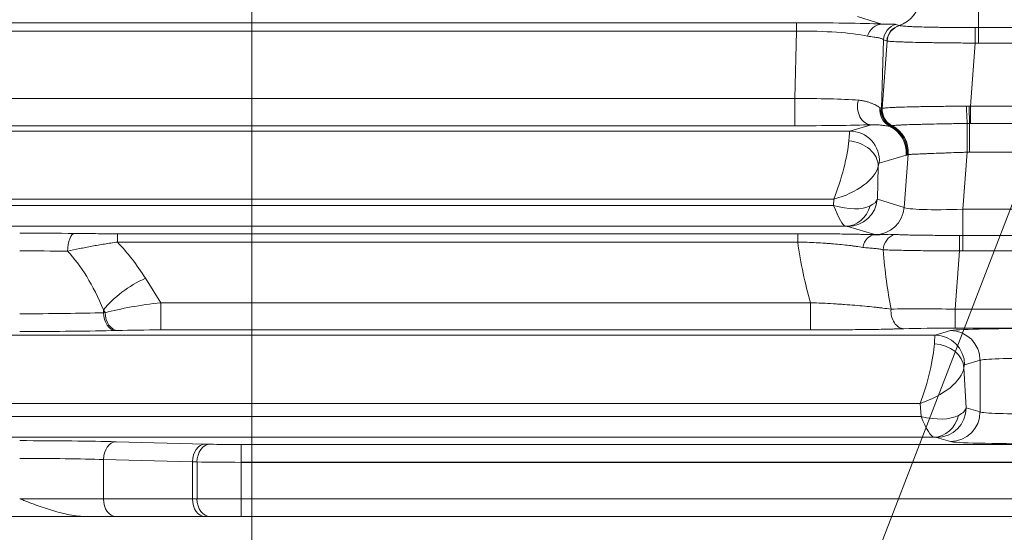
# Model space of a CAD drawing. Header units: millimetres. Extents: x 4 to 837, y 5 to 589.
# Tile 157 of 164: x 694 to 710, y 358 to 367. Entities that reach past the tile are written whole.
import ezdxf

# ---------------------------------------------------------------- set-up
doc = ezdxf.new("R2010")
doc.units = ezdxf.units.MM
doc.layers.add('1', color=7, linetype='Continuous', true_color=0xffffff)
doc.styles.add('ideas_simplex', font='simplex.shx')
doc.dimstyles.get("Standard").update_dxf_attribs({"dimtxt": 0.18, "dimasz": 0.18, "dimexe": 0.18, "dimexo": 0.0625, "dimgap": 0.09, "dimtad": 0, "dimtih": 1, "dimtoh": 1, "dimdec": 4, "dimzin": 0, "dimdsep": 46, "dimtxsty": 'Standard', "dimcen": 0.09, "dimadec": 0, "dimazin": 0, "dimtfac": 1, "dimtdec": 4, "dimtofl": 0, "dimtmove": 0, "dimatfit": 3, "dimfxl": 1, "dimtolj": 1, "dimtzin": 0, "dimarcsym": 0})

# ---------------------------------------------------------------- blocks, each defined once
blk = doc.blocks.new('_U1')
at = {"layer": '1', "color": 27, "lineweight": 13}
for p, q in [((694.436451, 322.161547), (720.798828, 390.483113)), ((720.798828, 390.483113), (722.798828, 390.483113))]:
    blk.add_line(p, q, dxfattribs=at)
at = {"layer": '1', "color": 27, "lineweight": 18}
for points in [[(698.324324, 332.237481), (698.910771, 335.226776), (699.897806, 334.845926)], [(697.136363, 329.158723), (696.549915, 326.169427), (695.562881, 326.550278)]]:
    blk.add_solid(points, dxfattribs=at)
at = {"layer": '1', "color": 87, "linetype": 'Continuous', "lineweight": 25, "char_height": 3, "attachment_point": 7, "line_spacing_factor": 1.204819, "style": 'ideas_simplex'}
for s, insert in [('\\W1.1484;M', (724.457828, 388.118113)), ('\\W1.3647;3,3', (728.027828, 388.118113)), ('\\W1.4646;n°5', (739.637828, 388.118113))]:
    blk.add_mtext(s, dxfattribs=dict(at, insert=insert))
blk = doc.blocks.new('_U13')
at = {"layer": '1', "color": 87, "lineweight": 25}
for p, q in [((660.649227, 393.563209), (659.149227, 393.563209)), ((659.149227, 393.563209), (659.149227, 387.938209)), ((673.354227, 393.563209), (671.854227, 393.563209)), ((673.354227, 387.938209), (673.354227, 393.563209)), ((659.149227, 387.938209), (660.649227, 387.938209)), ((671.854227, 387.938209), (673.354227, 387.938209))]:
    blk.add_line(p, q, dxfattribs=at)
at = {"layer": '1', "color": 152, "lineweight": 13}
for p, q in [((680.052674, 333.198102), (680.052674, 388.438209)), ((697.730343, 333.198102), (697.730343, 388.438209))]:
    blk.add_line(p, q, dxfattribs=at)
at = {"layer": '1', "color": 27, "lineweight": 13}
blk.add_line((697.730343, 386.438209), (659.149227, 386.438209), dxfattribs=at)
at = {"layer": '1', "color": 27, "lineweight": 18}
for points in [[(680.052674, 386.438209), (683.052672, 386.96719), (683.052676, 385.909228)], [(697.730343, 386.438209), (694.730345, 385.909228), (694.730341, 386.96719)]]:
    blk.add_solid(points, dxfattribs=at)
at = {"layer": '1', "color": 87, "linetype": 'Continuous', "lineweight": 25, "char_height": 3, "attachment_point": 7, "line_spacing_factor": 1.204819, "style": 'ideas_simplex'}
for s, insert in [('\\W1.3508;17,7', (660.620727, 395.698209)), ('\\W1.2865;.696', (660.620727, 388.385709))]:
    blk.add_mtext(s, dxfattribs=dict(at, insert=insert))

msp = doc.modelspace()

# ---------------------------------------------------------------- linework, layer by layer
at = {"layer": '1', "color": 143, "linetype": 'Continuous', "lineweight": 13}
for p, q in [((709.988, 367.349), (709.988, 366.909)), ((708.357, 366.964), (707.945, 367.09)), ((670.868, 366.987), (706.915, 366.987)), ((706.915, 366.987), (706.915, 366.847)), ((708.592, 366.96), (708.648, 366.943)), ((709.988, 366.909), (716.795, 366.909)), ((709.988, 366.645), (709.988, 366.909)), ((706.915, 366.847), (670.868, 366.847)), ((706.885, 365.71), (706.915, 366.847)), ((708.383, 366.698), (708.352, 365.541)), ((708.359, 365.543), (708.444, 366.679)), ((708.439, 366.681), (708.383, 366.698)), ((709.932, 366.644), (709.852, 365.579)), ((716.795, 366.645), (709.988, 366.645)), ((670.898, 365.71), (706.885, 365.71)), ((706.885, 365.71), (706.885, 365.25)), ((709.852, 365.579), (716.931, 365.579)), ((709.852, 365.579), (709.852, 365.289)), ((706.885, 365.25), (670.898, 365.25)), ((707.816, 365.161), (708.178, 365.267)), ((709.834, 364.804), (709.834, 365.289)), ((716.931, 365.289), (709.852, 365.289)), ((669.967, 365.161), (707.816, 365.161)), ((708.768, 364.753), (708.312, 364.621)), ((708.732, 363.873), (708.799, 364.764)), ((709.796, 364.804), (709.724, 363.843)), ((716.949, 364.804), (709.834, 364.804)), ((708.294, 364.565), (708.28, 364.012)), ((707.544, 364.012), (670.239, 364.012)), ((670.242, 363.906), (707.541, 363.906)), ((707.541, 363.906), (707.544, 364.012)), ((708.28, 364.012), (708.732, 363.873)), ((709.724, 363.402), (709.724, 363.843)), ((709.724, 363.843), (717.059, 363.843)), ((707.745, 363.556), (670.038, 363.556)), ((708.236, 363.414), (707.783, 363.552)), ((695.461, 363.289), (695.461, 363.429)), ((695.461, 363.429), (706.936, 363.429)), ((706.936, 363.289), (706.936, 363.429)), ((709.724, 363.402), (717.059, 363.402)), ((709.724, 363.138), (709.724, 363.402)), ((706.936, 363.289), (695.461, 363.289)), ((709.668, 363.138), (709.594, 362.157)), ((717.059, 363.138), (709.724, 363.138)), ((695.934, 362.677), (696.193, 362.266)), ((696.193, 362.266), (707.152, 362.266)), ((696.193, 361.807), (696.193, 362.266)), ((707.152, 361.807), (707.152, 362.266)), ((695.227, 362.144), (695.227, 362.097)), ((695.256, 362.098), (695.227, 362.144)), ((695.227, 362.097), (695.256, 362.098)), ((709.594, 362.157), (717.189, 362.157)), ((709.594, 361.836), (709.594, 362.157)), ((695.468, 361.798), (695.439, 361.797)), ((707.152, 361.807), (696.193, 361.807)), ((709.254, 361.718), (709.513, 361.796)), ((717.189, 361.836), (709.594, 361.836)), ((668.529, 361.718), (709.254, 361.718)), ((710.012, 361.296), (709.752, 361.218)), ((710.012, 360.423), (710.012, 361.296)), ((709.739, 361.169), (709.777, 360.493)), ((709.003, 360.568), (668.78, 360.568)), ((709.016, 360.347), (709.003, 360.568)), ((709.777, 360.493), (710.012, 360.423)), ((668.767, 360.347), (709.016, 360.347)), ((709.234, 359.997), (668.55, 359.997)), ((695.439, 359.921), (696.939, 359.882)), ((709.513, 359.923), (709.279, 359.993)), ((697.546, 359.873), (720.608, 359.873)), ((695.227, 359.621), (695.227, 358.959)), ((696.727, 359.582), (695.227, 359.621)), ((696.727, 358.959), (696.727, 359.582)), ((696.804, 358.959), (696.804, 359.58)), ((720.608, 359.575), (697.546, 359.575)), ((697.549, 359.571), (697.549, 358.959)), ((737.615, 359.571), (697.549, 359.571)), ((693.813, 358.959), (695.227, 358.959)), ((695.227, 358.959), (696.727, 358.959)), ((696.727, 358.959), (696.804, 358.959)), ((696.804, 358.959), (697.549, 358.959)), ((697.549, 358.959), (732.249, 358.959)), ((697.549, 358.659), (697.549, 358.959)), ((682.834, 358.659), (694.949, 358.659))]:
    msp.add_line(p, q, dxfattribs=at)
at = {"layer": '1', "color": 143, "linetype": 'Continuous', "lineweight": 18}
for p, q in [((697.546, 359.573), (697.549, 359.571)), ((695.439, 358.659), (694.949, 358.659)), ((696.939, 358.659), (695.439, 358.659)), ((697.027, 358.659), (696.939, 358.659)), ((697.549, 358.659), (697.027, 358.659)), ((732.249, 358.659), (697.549, 358.659))]:
    msp.add_line(p, q, dxfattribs=at)
at = {"layer": '1', "color": 143, "linetype": 'Continuous', "lineweight": 13}
for centre, major_axis, ratio, start_param, end_param in [((708.5, 367.42), (-0.146, -0.478), 0.996014, 0.598846, 1.785245), ((706.888, 366.931), (-1.801, -0.001), 0.031454, 3.758799, 4.697514), ((708.357, 366.664), (0.013, 0.3), 0.858349, 0.051043, 1.271884), ((708.68, 366.674), (-0.088, -0.287), 0.996014, 3.740438, 4.926838), ((708.737, 366.657), (0.088, 0.287), 0.996014, 0.598846, 1.785245), ((708.742, 366.655), (-0.136, -0.268), 0.995564, 3.909371, 5.098516), ((709.932, 366.623), (-0.004, 0.3), 0.000932, 4.782196, 5.970531), ((706.888, 366.631), (-1.501, -0.01), 0.144199, 3.75491, 4.693626), ((706.861, 365.605), (-1.501, -0.007), 0.069967, 3.888858, 4.696172), ((708.178, 365.567), (-0.01, 0.3), 0.776151, 1.153536, 3.100066), ((708.615, 365.515), (0.034, 0.298), 0.982269, 1.536805, 2.803365), ((708.638, 365.514), (0.026, -0.299), 0.991317, 4.517846, 5.732632), ((708.657, 365.519), (0.092, -0.286), 0.995544, 4.320806, 5.507206), ((708.659, 365.519), (0.047, -0.296), 0.993751, 4.472079, 5.658942), ((708.66, 365.519), (-0.041, 0.297), 0.992886, 1.350044, 2.536919), ((709.797, 365.558), (-0.006, 0.3), 0.044184, 1.4967, 2.685212), ((709.834, 365.558), (-0.002, 0.3), 0.014605, 1.49975, 2.687146), ((708.65, 365.516), (0.098, -0.284), 0.995464, 4.299844, 5.486244), ((706.861, 365.305), (-1.801, 0.001), 0.030434, 1.584039, 2.391353), ((708.271, 364.794), (0.14, -0.48), 0.995643, 1.207413, 2.411234), ((708.285, 364.799), (0.168, -0.471), 0.995424, 1.148438, 2.337855), ((708.303, 364.805), (0.149, -0.477), 0.995576, 1.188036, 2.374065), ((708.304, 364.805), (0.134, -0.482), 0.994903, 1.219612, 2.405631), ((709.796, 364.839), (0.001, 0.5), 0.000077, 4.642576, 5.827251), ((707.796, 364.411), (-0.02, -0.75), 0.029238, 3.168569, 3.821783), ((707.816, 364.661), (0.14, -0.48), 0.995643, 1.207413, 2.857034), ((707.544, 364.411), (-0.223, -0.749), 0.167328, 1.058343, 2.511926), ((707.798, 364.606), (-0.491, 0.093), 0.77245, 3.279264, 4.858354), ((707.544, 364.411), (-0.744, -0.267), 0.48275, 1.399063, 2.852645), ((708.292, 364.371), (-0.021, -0.25), 0.087194, 3.174945, 3.828159), ((707.541, 364.305), (-0.213, 0.749), 0.16115, 2.08728, 3.069716), ((707.541, 364.305), (-0.731, 0.292), 0.480074, 1.76049, 2.742926), ((707.745, 364.055), (0.024, 0.499), 0.878584, 3.196431, 4.437869), ((707.783, 364.052), (-0.146, -0.478), 0.996014, 0.297852, 1.785245), ((707.535, 364.051), (-0.75, 0.012), 0.344743, 2.563772, 3.034919), ((708.236, 363.914), (0.146, 0.478), 0.996014, 3.439444, 4.926838), ((709.735, 363.917), (-1.006, -0.038), 0.073389, 0.079108, 1.557174), ((707.535, 363.551), (-0.25, 0), 0.031454, 3.243932, 3.715078), ((693.813, 363.379), (-2.3, 0), 0.026186, 4.296974, 4.712389), ((694.741, 363.134), (-0.003, -0.3), 0.403547, 3.170207, 4.71705), ((708.239, 363.113), (-0.008, -0.3), 0.714578, 3.179021, 4.439644), ((709.734, 363.418), (-1.504, 0), 0.026223, 0.085495, 0.105874), ((708.634, 363.129), (-0.018, -0.299), 0.865443, 3.477325, 4.664411), ((709.668, 363.117), (0.004, -0.3), 0.000932, 1.640603, 2.828939), ((693.813, 359.31), (0, -4.762), 0.629991, 2.356194, 2.559929), ((709.894, 365.227), (-0.61, -5.359), 0.555322, 5.144862, 5.359549), ((693.813, 363.079), (-2, 0), 0.030114, 4.296974, 4.712389), ((693.813, 358.777), (0, -4.762), 0.419994, 2.356194, 2.726178), ((709.894, 366.027), (-0.489, -5.474), 0.272631, 5.287995, 5.521537), ((695.934, 362.144), (-0.846, -0.533), 0.470381, 4.424297, 5.353741), ((695.971, 362.085), (-1.081, -0.157), 0.138573, 4.485747, 5.415191), ((693.813, 362.14), (-2, 0), 0.030114, 1.570796, 2.356194), ((695.439, 362.097), (0.008, -0.3), 0.706986, 4.693878, 6.246163), ((695.468, 362.098), (0.008, -0.3), 0.706986, 4.693878, 6.246163), ((708.726, 362.127), (0.008, -0.3), 0.722159, 4.590091, 6.245333), ((709.598, 362.105), (-1.503, 0.023), 0.034806, 4.715539, 5.522042), ((693.813, 361.84), (-2.3, 0), 0.026186, 1.570796, 2.356194), ((695.971, 361.785), (-0.824, -0.006), 0.024921, 4.439755, 5.369199), ((709.598, 361.805), (-1.203, 0), 0.026128, 4.71567, 5.522173), ((711.008, 361.792), (-1.5, 0), 0.026186, 4.712389, 6.195919), ((709.513, 361.296), (0.143, -0.479), 0.995856, 1.281115, 2.84963), ((709.003, 360.968), (-0.207, -0.749), 0.157833, 1.052243, 2.549231), ((709.254, 360.968), (0, -0.75), 0.029163, 3.167773, 3.777582), ((709.241, 361.169), (-0.497, 0.059), 0.802499, 3.288192, 4.807197), ((709.254, 361.218), (0.143, -0.479), 0.995856, 1.281115, 2.84963), ((711.008, 361.292), (-1, 0), 0.039279, 4.712389, 6.195919), ((709.003, 360.968), (-0.723, -0.306), 0.478289, 1.371252, 2.868239), ((709.752, 360.968), (0, -0.25), 0.087489, 3.167773, 3.777582), ((709.279, 360.493), (-0.143, -0.479), 0.995856, 0.291963, 1.860478), ((709.513, 360.423), (-0.143, -0.479), 0.995856, 0.291963, 1.860478), ((709.03, 360.492), (-0.75, -0.025), 0.344332, 2.531192, 3.045743), ((711.008, 360.426), (-1, 0), 0.039279, 0.087266, 1.570796), ((709.016, 360.747), (-0.751, 0.254), 0.483887, 1.732792, 2.715229), ((709.016, 360.747), (-0.229, 0.749), 0.170757, 2.08091, 3.063346), ((709.234, 360.497), (-0.022, -0.499), 0.864178, 0.052046, 1.343433), ((693.813, 359.879), (-2.3, 0), 0.026186, 3.926991, 4.712389), ((695.439, 359.621), (-0.008, -0.3), 0.706986, 3.178615, 4.7309), ((709.03, 359.993), (-0.25, 0), 0.031404, 3.246502, 3.761053), ((711.008, 359.926), (-1.5, 0), 0.026186, 0.087266, 1.570796), ((696.939, 359.582), (-0.008, -0.3), 0.706986, 3.178615, 4.7309), ((697.027, 359.58), (-0.009, -0.3), 0.745214, 3.180859, 4.734203), ((695.313, 359.839), (-2.3, 0), 0.026186, 3.871321, 3.926991), ((697.549, 359.892), (-0.7, 0), 0.026186, 0.729728, 1.566569), ((693.813, 359.579), (-2, 0), 0.030114, 3.926991, 4.712389), ((695.313, 359.539), (-2, 0), 0.030114, 3.871321, 3.926991), ((697.549, 359.592), (-1, 0), 0.01833, 0.729728, 1.567837), ((695.439, 358.959), (0, -0.3), 0.707107, 4.712389, 6.283185), ((696.939, 358.959), (0, -0.3), 0.707107, 4.712389, 6.283185), ((697.027, 358.959), (0, -0.3), 0.745356, 4.712389, 6.283185)]:
    msp.add_ellipse(centre, major_axis=major_axis, ratio=ratio, start_param=start_param, end_param=end_param, dxfattribs=at)
for points, knots in [([(708.357, 366.964), (708.389, 366.962), (708.418, 366.962), (708.47, 366.963), (708.492, 366.964), (708.522, 366.964), (708.531, 366.965), (708.547, 366.965), (708.554, 366.965), (708.574, 366.964), (708.584, 366.963), (708.592, 366.96)], [0, 0, 0, 0, 0.25, 0.25, 0.5, 0.5, 0.625, 0.625, 0.75, 0.75, 1, 1, 1, 1]), ([(708.655, 366.941), (708.657, 366.94), (708.66, 366.94), (708.666, 366.938), (708.669, 366.937), (708.681, 366.935), (708.69, 366.934), (708.723, 366.93), (708.752, 366.928), (708.796, 366.925), (708.806, 366.924), (708.825, 366.923), (708.855, 366.922), (708.888, 366.92), (708.959, 366.918), (709.012, 366.916), (709.129, 366.913), (709.191, 366.912), (709.291, 366.91), (709.325, 366.91), (709.395, 366.909), (709.432, 366.909), (709.542, 366.908), (709.617, 366.908), (709.732, 366.908), (709.771, 366.908), (709.83, 366.908), (709.85, 366.908), (709.889, 366.908), (709.909, 366.909), (709.929, 366.909)], [0, 0, 0, 0, 0.03125, 0.03125, 0.0625, 0.0625, 0.125, 0.125, 0.25, 0.25, 0.28125, 0.28125, 0.3125, 0.375, 0.375, 0.5, 0.5, 0.625, 0.625, 0.6875, 0.6875, 0.75, 0.75, 0.875, 0.875, 0.9375, 0.9375, 0.96875, 0.96875, 1, 1, 1, 1]), ([(708.383, 366.698), (708.376, 366.707), (708.367, 366.714), (708.345, 366.723), (708.337, 366.726), (708.319, 366.731), (708.309, 366.733), (708.275, 366.739), (708.248, 366.742), (708.187, 366.751), (708.153, 366.756), (708.115, 366.763)], [0, 0, 0, 0, 0.25, 0.25, 0.375, 0.375, 0.5, 0.5, 0.75, 0.75, 1, 1, 1, 1]), ([(709.932, 366.644), (709.909, 366.644), (709.886, 366.644), (709.839, 366.645), (709.816, 366.645), (709.747, 366.645), (709.701, 366.646), (709.565, 366.647), (709.477, 366.648), (709.369, 366.649), (709.347, 366.649), (709.305, 366.65), (709.242, 366.651), (709.181, 366.652), (709.064, 366.654), (708.991, 366.655), (708.853, 366.658), (708.792, 366.66), (708.709, 366.663), (708.683, 366.664), (708.647, 366.665), (708.635, 366.665), (708.613, 366.666), (708.602, 366.667), (708.551, 366.669), (708.518, 366.671), (708.481, 366.674), (708.471, 366.675), (708.459, 366.676), (708.455, 366.677), (708.449, 366.678), (708.446, 366.678), (708.444, 366.679)], [0, 0, 0, 0, 0.03125, 0.03125, 0.0625, 0.0625, 0.125, 0.125, 0.25, 0.25, 0.28125, 0.28125, 0.3125, 0.375, 0.375, 0.5, 0.5, 0.625, 0.625, 0.6875, 0.6875, 0.71875, 0.71875, 0.75, 0.75, 0.875, 0.875, 0.9375, 0.9375, 0.96875, 0.96875, 1, 1, 1, 1]), ([(707.962, 365.681), (707.987, 365.68), (708.01, 365.676), (708.053, 365.669), (708.074, 365.664), (708.112, 365.654), (708.13, 365.648), (708.164, 365.636), (708.179, 365.63), (708.223, 365.612), (708.248, 365.6), (708.291, 365.577), (708.309, 365.566), (708.323, 365.558)], [0, 0, 0, 0, 0.125, 0.125, 0.25, 0.25, 0.375, 0.375, 0.5, 0.5, 0.75, 0.75, 1, 1, 1, 1]), ([(708.362, 365.544), (708.362, 365.544), (708.363, 365.544), (708.363, 365.544), (708.363, 365.544), (708.363, 365.544)], [0, 0, 0, 0, 0.624236, 0.624236, 1, 1, 1, 1]), ([(708.363, 365.544), (708.369, 365.545), (708.376, 365.546), (708.394, 365.549), (708.405, 365.55), (708.443, 365.553), (708.476, 365.555), (708.526, 365.558), (708.536, 365.558), (708.558, 365.559), (708.592, 365.561), (708.629, 365.562), (708.708, 365.565), (708.767, 365.567), (708.848, 365.569), (708.864, 365.569), (708.898, 365.57), (708.949, 365.571), (709.003, 365.572), (709.113, 365.574), (709.191, 365.575), (709.293, 365.576), (709.313, 365.577), (709.355, 365.577), (709.417, 365.578), (709.48, 365.578), (709.608, 365.579), (709.695, 365.579), (709.783, 365.58)], [0, 0, 0, 0, 0.0625, 0.0625, 0.125, 0.125, 0.25, 0.25, 0.28125, 0.28125, 0.3125, 0.375, 0.375, 0.5, 0.5, 0.53125, 0.53125, 0.5625, 0.625, 0.625, 0.75, 0.75, 0.78125, 0.78125, 0.8125, 0.875, 0.875, 1, 1, 1, 1]), ([(708.486, 365.244), (708.473, 365.245), (708.456, 365.246), (708.419, 365.251), (708.397, 365.254), (708.348, 365.26), (708.32, 365.263), (708.272, 365.267), (708.255, 365.267), (708.219, 365.268), (708.199, 365.268), (708.178, 365.267)], [0, 0, 0, 0, 0.25, 0.25, 0.5, 0.5, 0.75, 0.75, 0.875, 0.875, 1, 1, 1, 1]), ([(709.797, 365.288), (709.718, 365.287), (709.64, 365.286), (709.525, 365.285), (709.488, 365.284), (709.431, 365.283), (709.413, 365.283), (709.375, 365.282), (709.357, 365.282), (709.265, 365.28), (709.196, 365.279), (709.097, 365.276), (709.065, 365.276), (709.018, 365.274), (709.003, 365.274), (708.972, 365.273), (708.957, 365.273), (708.885, 365.271), (708.832, 365.269), (708.761, 365.266), (708.739, 365.265), (708.708, 365.264), (708.698, 365.264), (708.678, 365.263), (708.669, 365.262), (708.625, 365.26), (708.596, 365.258), (708.562, 365.256), (708.553, 365.255), (708.537, 365.253), (708.531, 365.252), (708.527, 365.251)], [0, 0, 0, 0, 0.125, 0.125, 0.1875, 0.1875, 0.21875, 0.21875, 0.25, 0.25, 0.375, 0.375, 0.4375, 0.4375, 0.46875, 0.46875, 0.5, 0.5, 0.625, 0.625, 0.6875, 0.6875, 0.71875, 0.71875, 0.75, 0.75, 0.875, 0.875, 0.9375, 0.9375, 1, 1, 1, 1]), ([(709.796, 364.804), (709.765, 364.803), (709.734, 364.802), (709.673, 364.8), (709.642, 364.799), (709.552, 364.796), (709.493, 364.794), (709.407, 364.79), (709.379, 364.789), (709.323, 364.787), (709.296, 364.786), (709.218, 364.783), (709.169, 364.781), (709.112, 364.779), (709.101, 364.779), (709.079, 364.778), (709.068, 364.777), (709.037, 364.776), (709.017, 364.775), (708.962, 364.773), (708.929, 364.771), (708.895, 364.77), (708.888, 364.769), (708.876, 364.769), (708.858, 364.768), (708.843, 364.767), (708.818, 364.766), (708.806, 364.765), (708.8, 364.764)], [0, 0, 0, 0, 0.0625, 0.0625, 0.125, 0.125, 0.25, 0.25, 0.3125, 0.3125, 0.375, 0.375, 0.5, 0.5, 0.53125, 0.53125, 0.5625, 0.5625, 0.625, 0.625, 0.75, 0.75, 0.78125, 0.78125, 0.8125, 0.875, 0.875, 1, 1, 1, 1]), ([(694.741, 363.434), (694.799, 363.433), (694.885, 363.432), (694.974, 363.431), (695.033, 363.431), (695.063, 363.431), (695.153, 363.43), (695.214, 363.429), (695.336, 363.429), (695.398, 363.429), (695.461, 363.429)], [0, 0, 0, 0, 0.25, 0.375, 0.375, 0.5, 0.5, 0.75, 0.75, 1, 1, 1, 1]), ([(708.239, 363.413), (708.267, 363.412), (708.295, 363.412), (708.35, 363.414), (708.377, 363.416), (708.431, 363.418), (708.457, 363.419), (708.511, 363.419), (708.538, 363.418), (708.566, 363.417)], [0, 0, 0, 0, 0.25, 0.25, 0.5, 0.5, 0.75, 0.75, 1, 1, 1, 1]), ([(708.566, 363.417), (708.594, 363.415), (708.625, 363.414), (708.677, 363.412), (708.694, 363.411), (708.731, 363.41), (708.75, 363.409), (708.809, 363.408), (708.85, 363.407), (708.916, 363.406), (708.938, 363.405), (708.984, 363.404), (709.008, 363.404), (709.08, 363.403), (709.178, 363.402), (709.282, 363.402), (709.362, 363.401), (709.389, 363.401), (709.444, 363.401), (709.471, 363.401), (709.553, 363.402), (709.608, 363.402), (709.664, 363.402)], [0, 0, 0, 0, 0.125, 0.125, 0.1875, 0.1875, 0.25, 0.25, 0.375, 0.375, 0.4375, 0.4375, 0.5, 0.5, 0.625, 0.75, 0.75, 0.8125, 0.8125, 0.875, 0.875, 1, 1, 1, 1]), ([(695.461, 363.289), (695.388, 363.278), (695.316, 363.267), (695.172, 363.244), (695.101, 363.232), (694.995, 363.212), (694.96, 363.205), (694.89, 363.191), (694.856, 363.185), (694.753, 363.163), (694.686, 363.149), (694.62, 363.134)], [0, 0, 0, 0, 0.25, 0.25, 0.5, 0.5, 0.625, 0.625, 0.75, 0.75, 1, 1, 1, 1]), ([(708.034, 363.199), (707.999, 363.205), (707.962, 363.211), (707.905, 363.219), (707.885, 363.221), (707.845, 363.227), (707.825, 363.229), (707.722, 363.242), (707.634, 363.25), (707.518, 363.26), (707.494, 363.262), (707.446, 363.266), (707.422, 363.267), (707.348, 363.272), (707.298, 363.275), (707.197, 363.28), (707.146, 363.283), (707.042, 363.286), (706.989, 363.288), (706.936, 363.289)], [0, 0, 0, 0, 0.125, 0.125, 0.1875, 0.1875, 0.25, 0.25, 0.5, 0.5, 0.5625, 0.5625, 0.625, 0.625, 0.75, 0.75, 0.875, 0.875, 1, 1, 1, 1]), ([(708.376, 363.159), (708.352, 363.165), (708.328, 363.17), (708.276, 363.178), (708.248, 363.18), (708.191, 363.184), (708.161, 363.186), (708.099, 363.191), (708.067, 363.194), (708.034, 363.199)], [0, 0, 0, 0, 0.25, 0.25, 0.5, 0.5, 0.75, 0.75, 1, 1, 1, 1]), ([(709.668, 363.138), (709.602, 363.138), (709.537, 363.138), (709.44, 363.139), (709.408, 363.139), (709.36, 363.14), (709.344, 363.14), (709.312, 363.14), (709.296, 363.14), (709.218, 363.141), (709.095, 363.143), (708.979, 363.144), (708.908, 363.146), (708.894, 363.146), (708.866, 363.146), (708.825, 363.147), (708.786, 363.148), (708.709, 363.149), (708.66, 363.15), (708.591, 363.152), (708.569, 363.153), (708.526, 363.154), (708.505, 363.154), (708.445, 363.156), (708.409, 363.158), (708.376, 363.159)], [0, 0, 0, 0, 0.125, 0.125, 0.1875, 0.1875, 0.21875, 0.21875, 0.25, 0.25, 0.375, 0.5, 0.5, 0.53125, 0.53125, 0.5625, 0.625, 0.625, 0.75, 0.75, 0.8125, 0.8125, 0.875, 0.875, 1, 1, 1, 1]), ([(707.152, 362.266), (707.218, 362.264), (707.284, 362.261), (707.413, 362.255), (707.476, 362.251), (707.57, 362.246), (707.601, 362.244), (707.663, 362.24), (707.694, 362.238), (707.785, 362.231), (707.843, 362.227), (708.014, 362.213), (708.121, 362.203), (708.248, 362.189), (708.273, 362.187), (708.323, 362.181), (708.396, 362.172), (708.465, 362.163), (708.51, 362.157)], [0, 0, 0, 0, 0.125, 0.125, 0.25, 0.25, 0.3125, 0.3125, 0.375, 0.375, 0.5, 0.5, 0.75, 0.75, 0.8125, 0.8125, 0.875, 1, 1, 1, 1])]:
    msp.add_open_spline(points, degree=3, knots=knots, dxfattribs=at)
for points in [[(708.648, 366.943), (708.65, 366.942), (708.652, 366.942), (708.655, 366.941)], [(709.929, 366.909), (709.949, 366.909), (709.968, 366.909), (709.988, 366.909)], [(708.444, 366.679), (708.443, 366.68), (708.441, 366.681), (708.439, 366.681)], [(709.988, 366.645), (709.97, 366.645), (709.951, 366.644), (709.932, 366.644)], [(708.323, 365.558), (708.331, 365.553), (708.337, 365.549), (708.343, 365.546)], [(708.343, 365.546), (708.346, 365.544), (708.349, 365.542), (708.352, 365.541)], [(708.352, 365.541), (708.354, 365.541), (708.356, 365.542), (708.359, 365.543)], [(708.359, 365.543), (708.36, 365.543), (708.361, 365.544), (708.362, 365.544)], [(709.783, 365.58), (709.799, 365.58), (709.814, 365.58), (709.829, 365.579)], [(709.829, 365.579), (709.837, 365.579), (709.845, 365.579), (709.852, 365.579)], [(708.506, 365.246), (708.5, 365.245), (708.493, 365.244), (708.486, 365.244)], [(708.517, 365.248), (708.513, 365.247), (708.51, 365.246), (708.506, 365.246)], [(708.523, 365.251), (708.521, 365.25), (708.519, 365.249), (708.517, 365.248)], [(708.526, 365.251), (708.525, 365.251), (708.524, 365.251), (708.523, 365.251)], [(708.527, 365.251), (708.526, 365.251), (708.526, 365.251), (708.526, 365.251)], [(709.834, 365.289), (709.821, 365.289), (709.809, 365.288), (709.797, 365.288)], [(709.852, 365.289), (709.846, 365.289), (709.84, 365.289), (709.834, 365.289)], [(708.781, 364.758), (708.777, 364.756), (708.772, 364.755), (708.768, 364.753)], [(708.799, 364.764), (708.793, 364.762), (708.787, 364.76), (708.781, 364.758)], [(708.8, 364.764), (708.8, 364.764), (708.8, 364.764), (708.799, 364.764)], [(709.834, 364.804), (709.821, 364.804), (709.809, 364.804), (709.796, 364.804)], [(709.664, 363.402), (709.684, 363.402), (709.704, 363.402), (709.724, 363.402)], [(709.724, 363.138), (709.705, 363.138), (709.686, 363.138), (709.668, 363.138)]]:
    msp.add_open_spline(points, degree=3, dxfattribs=at)
at = {"layer": '1', "color": 143, "linetype": 'Continuous', "lineweight": 18}
for points, knots in [([(706.936, 363.429), (706.998, 363.429), (707.059, 363.429), (707.181, 363.428), (707.241, 363.428), (707.36, 363.427), (707.418, 363.427), (707.491, 363.426), (707.506, 363.426), (707.534, 363.426), (707.577, 363.425), (707.619, 363.425), (707.758, 363.423), (707.862, 363.421), (707.987, 363.419), (708.011, 363.418), (708.059, 363.417), (708.13, 363.416), (708.196, 363.414), (708.239, 363.413)], [0, 0, 0, 0, 0.125, 0.125, 0.25, 0.25, 0.375, 0.375, 0.40625, 0.40625, 0.4375, 0.5, 0.5, 0.75, 0.75, 0.8125, 0.8125, 0.875, 1, 1, 1, 1]), ([(708.726, 361.827), (708.674, 361.825), (708.62, 361.824), (708.537, 361.822), (708.508, 361.821), (708.45, 361.82), (708.421, 361.819), (708.272, 361.816), (708.147, 361.814), (707.948, 361.812), (707.88, 361.811), (707.792, 361.81), (707.774, 361.81), (707.739, 361.809), (707.685, 361.809), (707.632, 361.808), (707.523, 361.808), (707.45, 361.807), (707.302, 361.807), (707.227, 361.807), (707.152, 361.807)], [0, 0, 0, 0, 0.125, 0.125, 0.1875, 0.1875, 0.25, 0.25, 0.5, 0.5, 0.625, 0.625, 0.65625, 0.65625, 0.6875, 0.75, 0.75, 0.875, 0.875, 1, 1, 1, 1]), ([(697.546, 359.575), (697.546, 359.613), (697.546, 359.652), (697.546, 359.723), (697.546, 359.756), (697.546, 359.811), (697.546, 359.833), (697.546, 359.864), (697.546, 359.872), (697.546, 359.873)], [0, 0, 0, 0, 0.25, 0.25, 0.5, 0.5, 0.75, 0.75, 1, 1, 1, 1]), ([(694.949, 358.659), (694.899, 358.659), (694.85, 358.662), (694.752, 358.672), (694.704, 358.68), (694.608, 358.698), (694.56, 358.708), (694.464, 358.732), (694.417, 358.746), (694.275, 358.788), (694.182, 358.82), (694.043, 358.871), (693.974, 358.897), (693.893, 358.928), (693.859, 358.941), (693.836, 358.95), (693.825, 358.955), (693.813, 358.959)], [0, 0, 0, 0, 0.125, 0.125, 0.25, 0.25, 0.375, 0.375, 0.5, 0.5, 0.75, 0.75, 0.875, 0.9375, 0.96875, 0.96875, 1, 1, 1, 1])]:
    msp.add_open_spline(points, degree=3, knots=knots, dxfattribs=at)
msp.add_open_spline([(697.546, 359.575), (697.546, 359.574), (697.546, 359.574), (697.546, 359.573)], degree=3, dxfattribs=at)

# ---------------------------------------------------------------- dimensions: what is measured, and where the dimension line sits
at = {"layer": '1', "color": 87, "linetype": 'Continuous', "lineweight": 25}
dim = msp.add_linear_dim(base=(680.053, 386.438), p1=(697.73, 330.698), p2=(680.053, 330.698), text='<>\\P[\\C87;{\\H1.00x;\\Fsimplex.shx;.696\\Fsimplex.shx;}\\C87; ]', dimstyle='Standard', override={"dimtxt": 3, "dimasz": 3, "dimexe": 2, "dimexo": 2.5, "dimgap": 1.5, "dimtad": 1, "dimtih": 1, "dimtoh": 0, "dimdec": 1, "dimlfac": 1, "dimzin": 8, "dimdsep": 44, "dimlunit": 2, "dimtxsty": 'ideas_simplex', "dimsah": 1, "dimse1": 0, "dimse2": 0, "dimsd1": 0, "dimsd2": 0, "dimclrd": 27, "dimclre": 152, "dimclrt": 87, "dimtol": 0, "dimtm": -0.1, "dimtfac": 0.5, "dimtdec": 2, "dimtofl": 1, "dimtmove": 0, "dimtzin": 8, "dimlwd": 13, "dimlwe": 13}, dxfattribs=at)
dim.commit()
dim.dimension.update_dxf_attribs({"geometry": '_U13', "text_midpoint": (655.91, 386.438), "dimtype": 160})
dim = msp.add_diameter_dim_2p(p1=(697.136, 329.159), p2=(698.324, 332.237), text=' <> \\C87;{\\H1.00x;\\Fsimplex.shx;n°5\\Fsimplex.shx;}\\C87;', dimstyle='Standard', override={"dimtxt": 3, "dimasz": 3, "dimexe": 2, "dimexo": 2.5, "dimgap": 1.5, "dimtih": 1, "dimtoh": 1, "dimdec": 2, "dimlfac": 1, "dimzin": 8, "dimdsep": 44, "dimlunit": 2, "dimpost": '\\C87;M<>', "dimtxsty": 'ideas_simplex', "dimsah": 1, "dimse1": 0, "dimse2": 0, "dimsd1": 0, "dimsd2": 0, "dimclrd": 27, "dimclre": 152, "dimclrt": 87, "dimtol": 0, "dimtm": -0.1, "dimtfac": 0.5, "dimtdec": 2, "dimtofl": 1, "dimtmove": 0, "dimatfit": 2, "dimtzin": 8, "dimlwd": 13, "dimlwe": 13}, dxfattribs=at)
dim.commit()
dim.dimension.update_dxf_attribs({"geometry": '_U1', "text_midpoint": (736.194, 390.483), "dimtype": 163})

doc.saveas('drawing.dxf')
